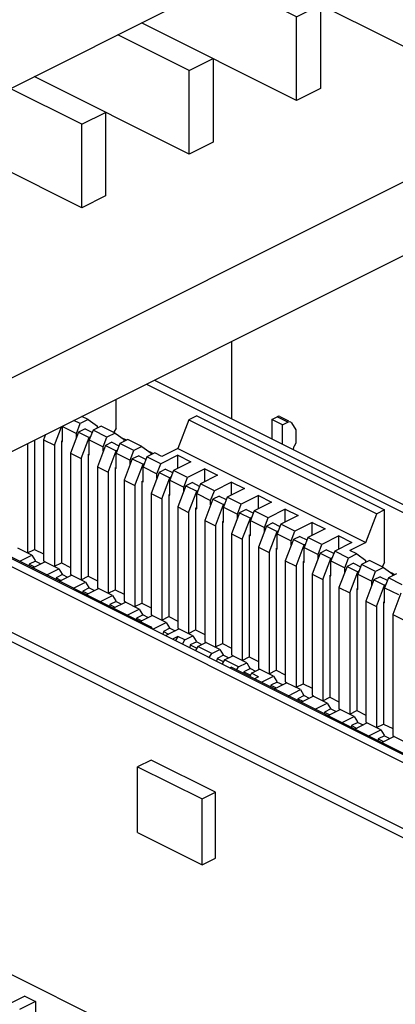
# Paper-space layout '005_EXP_CORICANT_PE_DRAWING_3_1' of a CAD drawing. Header units: millimetres. Extents: x 6 to 413, y 7 to 290.
# Tile 237 of 256: x 235.263 to 236.154, y 166.03 to 168.362. Entities that reach past the tile are written whole.
import ezdxf

# ---------------------------------------------------------------- set-up
doc = ezdxf.new("R2010")
doc.units = ezdxf.units.MM
doc.header["$LTSCALE"] = 23.1
for name, color, linetype in [('119B00000215A_C_3_5353652_BL293', 7, 'CONTINUOUS'), ('J2_GPS_444_BL345', 7, 'CONTINUOUS'), ('PCB_GPS_444_BL318', 7, 'CONTINUOUS')]:
    doc.layers.add(name, color=color, linetype=linetype)

# ---------------------------------------------------------------- blocks, each defined once
blk = doc.blocks.new('119B00000215A_C_3_5353652_BL293', base_point=(238.9172, 165.473))
at = {"layer": '119B00000215A_C_3_5353652_BL293', "color": 7, "linetype": 'Continuous'}
for p, q in [((235.7654, 167.6), (235.7654, 167.4172)), ((235.5826, 167.5086), (237.5129, 166.5435)), ((235.5635, 167.499), (237.5129, 166.5244)), ((235.4918, 167.3946), (235.4918, 167.4632)), ((235.4064, 167.4055), (235.3915, 167.413)), ((235.4256, 167.4151), (235.4064, 167.4055)), ((235.4256, 167.4151), (235.4107, 167.4226)), ((235.4256, 167.4151), (235.4473, 167.3994)), ((235.6639, 167.4144), (235.6382, 167.347)), ((235.6827, 167.4238), (235.6639, 167.4144)), ((235.6639, 167.4144), (236.1094, 167.1917)), ((235.6827, 167.4238), (236.1282, 167.2011)), ((235.8609, 167.4157), (235.8734, 167.422)), ((235.8863, 167.403), (235.8609, 167.4157)), ((235.8609, 167.4157), (235.8609, 167.3695)), ((235.8989, 167.4093), (235.8734, 167.422)), ((235.8799, 167.4224), (235.9003, 167.4122)), ((235.3454, 167.3545), (235.3621, 167.3983)), ((235.3645, 167.3989), (235.3976, 167.3824)), ((235.3645, 167.3631), (235.3645, 167.3989)), ((235.3976, 167.3824), (235.4064, 167.4055)), ((235.418, 167.3931), (235.4027, 167.3855)), ((235.418, 167.3931), (235.4343, 167.385)), ((235.437, 167.3902), (235.4282, 167.3671)), ((235.4562, 167.3998), (235.437, 167.3902)), ((235.4701, 167.3737), (235.437, 167.3902)), ((235.4473, 167.3954), (235.4473, 167.3994)), ((235.4893, 167.3833), (235.4562, 167.3998)), ((235.4918, 167.3946), (235.4863, 167.385)), ((235.8863, 167.403), (235.8989, 167.4093)), ((235.8863, 167.3567), (235.8863, 167.403)), ((235.9053, 167.4097), (235.9077, 167.4075)), ((235.9077, 167.4075), (235.9181, 167.3906)), ((235.9181, 167.3906), (235.9181, 167.3603)), ((235.2983, 167.3664), (235.2983, 167.1078)), ((235.3247, 167.3796), (235.32, 167.3673)), ((235.32, 167.3673), (235.3454, 167.3545)), ((235.32, 167.3673), (235.32, 167.0804)), ((235.362, 167.3644), (235.3635, 167.3651)), ((235.362, 167.3644), (235.3645, 167.3631)), ((235.362, 167.3644), (235.362, 167.076)), ((235.4027, 167.3855), (235.3836, 167.3354)), ((235.3976, 167.3721), (235.3976, 167.3824)), ((235.4027, 167.3855), (235.4282, 167.3728)), ((235.4091, 167.3227), (235.4282, 167.3728)), ((235.4308, 167.3741), (235.4282, 167.3728)), ((235.4282, 167.3671), (235.4613, 167.3506)), ((235.4282, 167.3313), (235.4282, 167.3671)), ((235.4613, 167.3506), (235.4701, 167.3737)), ((235.4893, 167.3833), (235.4701, 167.3737)), ((235.4893, 167.3833), (235.5109, 167.3676)), ((235.5198, 167.368), (235.5006, 167.3584)), ((235.5071, 167.3713), (235.5162, 167.3668)), ((235.5109, 167.3636), (235.5109, 167.3676)), ((235.5529, 167.3515), (235.5198, 167.368)), ((235.2818, 167.3581), (235.2818, 167.0995)), ((235.3454, 167.3545), (235.3454, 167.0677)), ((235.4664, 167.3537), (235.4473, 167.3036)), ((235.4613, 167.3403), (235.4613, 167.3506)), ((235.4816, 167.3613), (235.4664, 167.3537)), ((235.4664, 167.3537), (235.4918, 167.341)), ((235.4727, 167.2909), (235.4918, 167.341)), ((235.4816, 167.3613), (235.498, 167.3531)), ((235.5006, 167.3584), (235.4918, 167.3353)), ((235.4945, 167.3423), (235.4918, 167.341)), ((235.5337, 167.3419), (235.5006, 167.3584)), ((235.5249, 167.3188), (235.5337, 167.3419)), ((235.5529, 167.3515), (235.5337, 167.3419)), ((235.5529, 167.3515), (235.5745, 167.3358)), ((235.6382, 167.347), (235.6, 167.3279)), ((235.6382, 167.347), (236.0837, 167.1243)), ((235.9118, 167.3456), (235.9118, 167.344)), ((235.9181, 167.3603), (235.9134, 167.3517)), ((235.3836, 167.3354), (235.4091, 167.3227)), ((235.3836, 167.3354), (235.3836, 167.0486)), ((235.4091, 167.3227), (235.4091, 167.0359)), ((235.4256, 167.3325), (235.4271, 167.3333)), ((235.4256, 167.3325), (235.4282, 167.3313)), ((235.4256, 167.3325), (235.4256, 167.0442)), ((235.4918, 167.3353), (235.5249, 167.3188)), ((235.4918, 167.2994), (235.4918, 167.3353)), ((235.53, 167.3219), (235.5109, 167.2718)), ((235.5249, 167.3085), (235.5249, 167.3188)), ((235.5453, 167.3295), (235.53, 167.3219)), ((235.53, 167.3219), (235.5555, 167.3092)), ((235.5453, 167.3295), (235.5616, 167.3213)), ((235.5643, 167.3266), (235.5555, 167.3035)), ((235.5835, 167.3362), (235.5643, 167.3266)), ((235.5974, 167.3101), (235.5643, 167.3266)), ((235.5707, 167.3395), (235.5798, 167.335)), ((235.5745, 167.3317), (235.5745, 167.3358)), ((235.6, 167.3279), (235.5835, 167.3362)), ((235.6382, 167.3305), (235.5974, 167.3101)), ((235.6382, 167.3305), (235.6687, 167.3152)), ((235.6382, 167.2999), (235.6382, 167.3305)), ((235.4473, 167.3036), (235.4727, 167.2909)), ((235.4473, 167.3036), (235.4473, 167.0168)), ((235.4893, 167.3007), (235.4908, 167.3015)), ((235.4893, 167.3007), (235.4918, 167.2994)), ((235.4893, 167.3007), (235.4893, 167.0123)), ((235.5364, 167.2591), (235.5555, 167.3092)), ((235.5581, 167.3105), (235.5555, 167.3092)), ((235.5555, 167.3035), (235.5885, 167.2869)), ((235.5555, 167.2676), (235.5555, 167.3035)), ((235.5885, 167.2869), (235.5974, 167.3101)), ((235.6089, 167.2977), (235.5936, 167.2901)), ((235.6089, 167.2977), (235.6253, 167.2895)), ((235.6279, 167.2948), (235.6191, 167.2717)), ((235.6687, 167.3152), (235.6279, 167.2948)), ((235.661, 167.2782), (235.6279, 167.2948)), ((235.7018, 167.2986), (235.661, 167.2782)), ((235.7018, 167.2986), (235.7324, 167.2834)), ((235.7018, 167.2681), (235.7018, 167.2986)), ((235.4727, 167.2909), (235.4727, 167.0041)), ((235.5109, 167.2718), (235.5364, 167.2591)), ((235.5109, 167.2718), (235.5109, 166.985)), ((235.5936, 167.2901), (235.5745, 167.24)), ((235.5885, 167.2767), (235.5885, 167.2869)), ((235.5936, 167.2901), (235.6191, 167.2773)), ((235.6, 167.2272), (235.6191, 167.2773)), ((235.6218, 167.2787), (235.6191, 167.2773)), ((235.6191, 167.2717), (235.6522, 167.2551)), ((235.6191, 167.2358), (235.6191, 167.2717)), ((235.6522, 167.2551), (235.661, 167.2782)), ((235.7324, 167.2834), (235.6916, 167.263)), ((235.5364, 167.2591), (235.5364, 166.9722)), ((235.5529, 167.2689), (235.5544, 167.2697)), ((235.5529, 167.2689), (235.5555, 167.2676)), ((235.5529, 167.2689), (235.5529, 166.9805)), ((235.6573, 167.2582), (235.6382, 167.2082)), ((235.6522, 167.2449), (235.6522, 167.2551)), ((235.6726, 167.2659), (235.6573, 167.2582)), ((235.6573, 167.2582), (235.6827, 167.2455)), ((235.6726, 167.2659), (235.6889, 167.2577)), ((235.6916, 167.263), (235.6827, 167.2398)), ((235.7246, 167.2464), (235.6916, 167.263)), ((235.7655, 167.2668), (235.7246, 167.2464)), ((235.796, 167.2516), (235.7552, 167.2311)), ((235.7655, 167.2668), (235.796, 167.2516)), ((235.7655, 167.2363), (235.7655, 167.2668)), ((235.5745, 167.24), (235.6, 167.2272)), ((235.5745, 167.24), (235.5745, 166.9531)), ((235.6, 167.2272), (235.6, 166.9404)), ((235.6165, 167.2371), (235.6181, 167.2378)), ((235.6165, 167.2371), (235.6191, 167.2358)), ((235.6165, 167.2371), (235.6165, 166.9487)), ((235.6636, 167.1954), (235.6827, 167.2455)), ((235.6854, 167.2468), (235.6827, 167.2455)), ((235.6827, 167.2398), (235.7158, 167.2233)), ((235.6827, 167.204), (235.6827, 167.2398)), ((235.7209, 167.2264), (235.7018, 167.1763)), ((235.7158, 167.2233), (235.7246, 167.2464)), ((235.7362, 167.2341), (235.7209, 167.2264)), ((235.7209, 167.2264), (235.7464, 167.2137)), ((235.7362, 167.2341), (235.7526, 167.2259)), ((235.7552, 167.2311), (235.7464, 167.208)), ((235.7883, 167.2146), (235.7552, 167.2311)), ((235.8291, 167.235), (235.7883, 167.2146)), ((235.8291, 167.235), (235.8597, 167.2197)), ((235.8291, 167.2045), (235.8291, 167.235)), ((234.9717, 167.2031), (237.512, 165.933)), ((234.9908, 167.2126), (237.5129, 165.9517)), ((235.6382, 167.2082), (235.6636, 167.1954)), ((235.6382, 167.2082), (235.6382, 166.9213)), ((235.6802, 167.2053), (235.6817, 167.206)), ((235.6802, 167.2053), (235.6827, 167.204)), ((235.6802, 167.2053), (235.6802, 166.9169)), ((235.7158, 167.213), (235.7158, 167.2233)), ((235.7273, 167.1636), (235.7464, 167.2137)), ((235.749, 167.215), (235.7464, 167.2137)), ((235.7464, 167.208), (235.7795, 167.1915)), ((235.7464, 167.1722), (235.7464, 167.208)), ((235.7795, 167.1915), (235.7883, 167.2146)), ((235.7998, 167.2022), (235.7846, 167.1946)), ((235.7998, 167.2022), (235.8162, 167.1941)), ((235.8597, 167.2197), (235.8188, 167.1993)), ((235.8927, 167.2032), (235.8519, 167.1828)), ((235.8927, 167.2032), (235.9233, 167.1879)), ((235.8927, 167.1726), (235.8927, 167.2032)), ((236.1282, 167.2011), (236.1094, 167.1917)), ((236.1282, 167.0764), (236.1282, 167.2011)), ((235.6636, 167.1954), (235.6636, 166.9086)), ((235.7846, 167.1946), (235.7655, 167.1445)), ((235.7795, 167.1812), (235.7795, 167.1915)), ((235.7846, 167.1946), (235.81, 167.1819)), ((235.7909, 167.1318), (235.81, 167.1819)), ((235.8188, 167.1993), (235.81, 167.1762)), ((235.8127, 167.1832), (235.81, 167.1819)), ((235.8519, 167.1828), (235.8188, 167.1993)), ((235.8431, 167.1597), (235.8519, 167.1828)), ((235.9233, 167.1879), (235.8825, 167.1675)), ((236.0837, 167.1243), (236.1094, 167.1917)), ((235.7018, 167.1763), (235.7273, 167.1636)), ((235.7018, 167.1763), (235.7018, 166.8895)), ((235.7273, 167.1636), (235.7273, 166.8768)), ((235.7438, 167.1734), (235.7454, 167.1742)), ((235.7438, 167.1734), (235.7464, 167.1722)), ((235.7438, 167.1734), (235.7438, 166.8851)), ((235.81, 167.1762), (235.8431, 167.1597)), ((235.81, 167.1404), (235.81, 167.1762)), ((235.8482, 167.1628), (235.8291, 167.1127)), ((235.8431, 167.1494), (235.8431, 167.1597)), ((235.8635, 167.1704), (235.8482, 167.1628)), ((235.8482, 167.1628), (235.8737, 167.1501)), ((235.8635, 167.1704), (235.8798, 167.1622)), ((235.8825, 167.1675), (235.8737, 167.1444)), ((235.9156, 167.151), (235.8825, 167.1675)), ((235.9564, 167.1714), (235.9156, 167.151)), ((235.9869, 167.1561), (235.9461, 167.1357)), ((235.9564, 167.1714), (235.9869, 167.1561)), ((235.9564, 167.1408), (235.9564, 167.1714)), ((235.1288, 167.1469), (235.5743, 166.9241)), ((235.7655, 167.1445), (235.7909, 167.1318)), ((235.7655, 167.1445), (235.7655, 166.8577)), ((235.7909, 167.1318), (235.7909, 166.845)), ((235.8075, 167.1416), (235.809, 167.1424)), ((235.8075, 167.1416), (235.81, 167.1404)), ((235.8075, 167.1416), (235.8075, 166.8532)), ((235.8546, 167.1), (235.8737, 167.1501)), ((235.8763, 167.1514), (235.8737, 167.1501)), ((235.8737, 167.1444), (235.9068, 167.1278)), ((235.8737, 167.1085), (235.8737, 167.1444)), ((235.9068, 167.1278), (235.9156, 167.151)), ((235.9271, 167.1386), (235.9119, 167.131)), ((235.9271, 167.1386), (235.9435, 167.1304)), ((235.9461, 167.1357), (235.9373, 167.1126)), ((235.9792, 167.1191), (235.9461, 167.1357)), ((236.02, 167.1396), (235.9792, 167.1191)), ((236.02, 167.1396), (236.0506, 167.1243)), ((236.02, 167.109), (236.02, 167.1396)), ((234.7944, 167.1144), (237.5129, 165.7553)), ((234.8158, 167.1251), (237.5129, 165.7767)), ((235.2921, 167.0938), (235.259, 167.1103)), ((235.2818, 167.0995), (235.2983, 167.1078)), ((235.2983, 167.1078), (235.32, 167.097)), ((235.8291, 167.1127), (235.8546, 167.1)), ((235.8291, 167.1127), (235.8291, 166.8259)), ((235.8711, 167.1098), (235.8726, 167.1106)), ((235.8711, 167.1098), (235.8737, 167.1085)), ((235.8711, 167.1098), (235.8711, 166.8214)), ((235.9119, 167.131), (235.8928, 167.0809)), ((235.9068, 167.1176), (235.9068, 167.1278)), ((235.9119, 167.131), (235.9373, 167.1182)), ((235.9182, 167.0682), (235.9373, 167.1182)), ((235.94, 167.1196), (235.9373, 167.1182)), ((235.9373, 167.1126), (235.9704, 167.096)), ((235.9373, 167.0767), (235.9373, 167.1126)), ((235.9704, 167.096), (235.9792, 167.1191)), ((236.0506, 167.1243), (236.0098, 167.1039)), ((236.0837, 167.1243), (236.0455, 167.1052)), ((235.2636, 167.0795), (235.2921, 167.0938)), ((235.2921, 167.0938), (235.2999, 167.0812)), ((235.8546, 167.1), (235.8546, 166.8131)), ((235.9755, 167.0991), (235.9564, 167.0491)), ((235.9704, 167.0858), (235.9704, 167.096)), ((235.9908, 167.1068), (235.9755, 167.0991)), ((235.9755, 167.0991), (236.001, 167.0864)), ((235.9819, 167.0363), (236.001, 167.0864)), ((235.9908, 167.1068), (236.0071, 167.0986)), ((236.0098, 167.1039), (236.0009, 167.0808)), ((236.0036, 167.0877), (236.001, 167.0864)), ((236.0429, 167.0873), (236.0098, 167.1039)), ((236.034, 167.0642), (236.0429, 167.0873)), ((236.062, 167.0969), (236.0429, 167.0873)), ((236.062, 167.0969), (236.0455, 167.1052)), ((236.062, 167.0969), (236.0837, 167.0812)), ((235.2856, 167.0724), (235.285, 167.0688)), ((235.3009, 167.08), (235.2856, 167.0724)), ((235.2856, 167.0724), (235.298, 167.0662)), ((235.2941, 167.0642), (235.3226, 167.0785)), ((235.3009, 167.08), (235.3133, 167.0738)), ((235.32, 167.0804), (235.3229, 167.079)), ((235.3557, 167.0619), (235.3226, 167.0785)), ((235.3272, 167.0477), (235.3557, 167.0619)), ((235.3454, 167.0677), (235.362, 167.076)), ((235.3557, 167.0619), (235.3635, 167.0494)), ((235.362, 167.076), (235.3836, 167.0652)), ((235.8928, 167.0809), (235.9182, 167.0682)), ((235.8928, 167.0809), (235.8928, 166.7941)), ((235.9182, 167.0682), (235.9182, 166.7813)), ((235.9348, 167.078), (235.9363, 167.0788)), ((235.9348, 167.078), (235.9373, 167.0767)), ((235.9348, 167.078), (235.9348, 166.7896)), ((236.0009, 167.0808), (236.034, 167.0642)), ((236.0009, 167.0449), (236.0009, 167.0808)), ((236.0391, 167.0673), (236.02, 167.0172)), ((236.034, 167.0539), (236.034, 167.0642)), ((236.0544, 167.075), (236.0391, 167.0673)), ((236.0391, 167.0673), (236.0646, 167.0546)), ((236.0544, 167.075), (236.0708, 167.0668)), ((236.0734, 167.072), (236.0646, 167.0489)), ((236.0926, 167.0816), (236.0734, 167.072)), ((236.1065, 167.0555), (236.0734, 167.072)), ((236.0837, 167.0772), (236.0837, 167.0812)), ((236.1257, 167.0651), (236.0926, 167.0816)), ((236.1257, 167.0651), (236.1065, 167.0555)), ((236.1282, 167.0764), (236.1227, 167.0668)), ((236.1257, 167.0651), (236.1473, 167.0494)), ((235.3493, 167.0406), (235.3487, 167.037)), ((235.3645, 167.0482), (235.3493, 167.0406)), ((235.3493, 167.0406), (235.3617, 167.0344)), ((235.3578, 167.0324), (235.3863, 167.0467)), ((235.3645, 167.0482), (235.3769, 167.042)), ((235.3836, 167.0486), (235.3865, 167.0472)), ((235.4194, 167.0301), (235.3863, 167.0467)), ((235.4091, 167.0359), (235.4256, 167.0442)), ((235.4256, 167.0442), (235.4473, 167.0333)), ((235.9564, 167.0491), (235.9819, 167.0363)), ((235.9564, 167.0491), (235.9564, 166.7622)), ((235.9984, 167.0462), (235.9999, 167.0469)), ((235.9984, 167.0462), (236.0009, 167.0449)), ((235.9984, 167.0462), (235.9984, 166.7578)), ((236.0455, 167.0045), (236.0646, 167.0546)), ((236.0673, 167.0559), (236.0646, 167.0546)), ((236.0646, 167.0489), (236.0977, 167.0324)), ((236.0646, 167.0131), (236.0646, 167.0489)), ((236.0977, 167.0324), (236.1065, 167.0555)), ((236.118, 167.0431), (236.1028, 167.0355)), ((236.118, 167.0431), (236.1344, 167.035)), ((236.137, 167.0402), (236.1282, 167.0171)), ((236.1562, 167.0498), (236.137, 167.0402)), ((236.1701, 167.0237), (236.137, 167.0402)), ((236.1435, 167.0531), (236.1526, 167.0486)), ((236.1473, 167.0454), (236.1473, 167.0494)), ((235.3908, 167.0159), (235.4194, 167.0301)), ((235.4282, 167.0164), (235.4129, 167.0088)), ((235.4194, 167.0301), (235.4271, 167.0175)), ((235.4214, 167.0006), (235.4499, 167.0149)), ((235.4282, 167.0164), (235.4406, 167.0102)), ((235.4473, 167.0168), (235.4502, 167.0153)), ((235.483, 166.9983), (235.4499, 167.0149)), ((235.9819, 167.0363), (235.9819, 166.7495)), ((236.02, 167.0172), (236.0455, 167.0045)), ((236.02, 167.0172), (236.02, 166.7304)), ((236.062, 167.0144), (236.0636, 167.0151)), ((236.1028, 167.0355), (236.0837, 166.9854)), ((236.0977, 167.0221), (236.0977, 167.0324)), ((236.1028, 167.0355), (236.1282, 167.0228)), ((236.1091, 166.9727), (236.1282, 167.0228)), ((236.1309, 167.0241), (236.1282, 167.0228)), ((236.1282, 167.0171), (236.1613, 167.0006)), ((236.1282, 166.9813), (236.1282, 167.0171)), ((235.4129, 167.0088), (235.4123, 167.0051)), ((235.4129, 167.0088), (235.4253, 167.0026)), ((235.4545, 166.984), (235.483, 166.9983)), ((235.4727, 167.0041), (235.4893, 167.0123)), ((235.483, 166.9983), (235.4908, 166.9857)), ((235.4893, 167.0123), (235.5109, 167.0015)), ((236.0455, 167.0045), (236.0455, 166.7177)), ((236.062, 167.0144), (236.0646, 167.0131)), ((236.062, 167.0144), (236.062, 166.726)), ((236.1664, 167.0037), (236.1473, 166.9536)), ((235.4766, 166.9769), (235.4759, 166.9733)), ((235.4918, 166.9846), (235.4766, 166.9769)), ((235.4766, 166.9769), (235.489, 166.9707)), ((235.485, 166.9688), (235.5136, 166.983)), ((235.4918, 166.9846), (235.5042, 166.9784)), ((235.5109, 166.985), (235.5138, 166.9835)), ((235.5467, 166.9665), (235.5136, 166.983)), ((235.5364, 166.9722), (235.5529, 166.9805)), ((235.5529, 166.9805), (235.5745, 166.9697)), ((236.0837, 166.9854), (236.1091, 166.9727)), ((236.0837, 166.9854), (236.0837, 166.6986)), ((236.1091, 166.9727), (236.1091, 166.6859)), ((236.1257, 166.9825), (236.1272, 166.9833)), ((236.1257, 166.9825), (236.1282, 166.9813)), ((236.1257, 166.9825), (236.1257, 166.6941)), ((235.5181, 166.9522), (235.5467, 166.9665)), ((235.5402, 166.9451), (235.5396, 166.9415)), ((235.5555, 166.9528), (235.5402, 166.9451)), ((235.5402, 166.9451), (235.5526, 166.9389)), ((235.5467, 166.9665), (235.5544, 166.9539)), ((235.5487, 166.937), (235.5772, 166.9512)), ((235.5555, 166.9528), (235.5679, 166.9465)), ((235.5745, 166.9531), (235.5774, 166.9517)), ((235.6103, 166.9347), (235.5772, 166.9512)), ((235.6, 166.9404), (235.6165, 166.9487)), ((235.6165, 166.9487), (235.6382, 166.9379)), ((236.1473, 166.9536), (236.1728, 166.9409)), ((236.1473, 166.9536), (236.1473, 166.6668)), ((235.5743, 166.9241), (235.5711, 166.9225)), ((235.5743, 166.9241), (235.5772, 166.9195)), ((235.5785, 166.9188), (235.6103, 166.9347)), ((235.6103, 166.9347), (235.6181, 166.9221)), ((235.6382, 166.9213), (235.6411, 166.9199)), ((235.6038, 166.9133), (235.6027, 166.9067)), ((235.6191, 166.9209), (235.6038, 166.9133)), ((235.6038, 166.9133), (235.6163, 166.9071)), ((235.6091, 166.9035), (235.6408, 166.9194)), ((235.6191, 166.9209), (235.6315, 166.9147)), ((235.6382, 166.9015), (235.6256, 166.8952)), ((235.6382, 166.9015), (235.6326, 166.8918)), ((235.6548, 166.8933), (235.6382, 166.9015)), ((235.6739, 166.9029), (235.6408, 166.9194)), ((235.6548, 166.8933), (235.6739, 166.9029)), ((235.6636, 166.9086), (235.6802, 166.9169)), ((235.6739, 166.9029), (235.6817, 166.8903)), ((235.6802, 166.9169), (235.7018, 166.9061)), ((235.6491, 166.8835), (235.6548, 166.8933)), ((235.6675, 166.8815), (235.6664, 166.8749)), ((235.6827, 166.8891), (235.6675, 166.8815)), ((235.6675, 166.8815), (235.6831, 166.8737)), ((235.6853, 166.878), (235.6797, 166.8682)), ((235.6827, 166.8891), (235.6952, 166.8829)), ((235.6853, 166.878), (235.7045, 166.8876)), ((235.7184, 166.8614), (235.6853, 166.878)), ((235.7018, 166.8895), (235.7047, 166.8881)), ((235.7376, 166.871), (235.7045, 166.8876)), ((235.7273, 166.8768), (235.7438, 166.8851)), ((235.7438, 166.8851), (235.7655, 166.8742)), ((235.7127, 166.8517), (235.7184, 166.8614)), ((235.7184, 166.8614), (235.7376, 166.871)), ((235.7464, 166.8573), (235.7311, 166.8497)), ((235.7376, 166.871), (235.7453, 166.8584)), ((235.7464, 166.8573), (235.7588, 166.8511)), ((235.7489, 166.8462), (235.7681, 166.8558)), ((235.7655, 166.8577), (235.7684, 166.8562)), ((235.8012, 166.8392), (235.7681, 166.8558)), ((235.7909, 166.845), (235.8075, 166.8532)), ((235.8075, 166.8532), (235.8291, 166.8424)), ((235.7311, 166.8497), (235.73, 166.8431)), ((235.7311, 166.8497), (235.7468, 166.8418)), ((235.7489, 166.8462), (235.7433, 166.8364)), ((235.782, 166.8296), (235.7489, 166.8462)), ((235.7652, 166.8287), (235.762, 166.8271)), ((235.7652, 166.8287), (236.2107, 166.606)), ((235.7774, 166.8216), (235.782, 166.8296)), ((235.782, 166.8296), (235.8012, 166.8392)), ((235.8012, 166.8392), (235.809, 166.8266)), ((235.7948, 166.8179), (235.7942, 166.8142)), ((235.81, 166.8255), (235.7948, 166.8179)), ((235.7948, 166.8179), (235.8104, 166.81)), ((235.8126, 166.8143), (235.8084, 166.8071)), ((235.81, 166.8255), (235.8224, 166.8193)), ((235.8126, 166.8143), (235.8318, 166.8239)), ((235.8291, 166.8061), (235.8126, 166.8143)), ((235.8291, 166.8061), (235.8198, 166.8014)), ((235.8291, 166.8259), (235.832, 166.8244)), ((235.8649, 166.8074), (235.8318, 166.8239)), ((235.8363, 166.7931), (235.8649, 166.8074)), ((235.8546, 166.8131), (235.8711, 166.8214)), ((235.8649, 166.8074), (235.8726, 166.7948)), ((235.8711, 166.8214), (235.8928, 166.8106)), ((235.8584, 166.786), (235.8578, 166.7824)), ((235.8737, 166.7937), (235.8584, 166.786)), ((235.8584, 166.786), (235.8708, 166.7798)), ((235.8669, 166.7779), (235.8954, 166.7921)), ((235.8737, 166.7937), (235.8861, 166.7875)), ((235.8928, 166.7941), (235.8957, 166.7926)), ((235.9285, 166.7756), (235.8954, 166.7921)), ((235.9182, 166.7813), (235.9348, 166.7896)), ((235.9348, 166.7896), (235.9564, 166.7788)), ((235.9, 166.7613), (235.9285, 166.7756)), ((235.9373, 166.7618), (235.9221, 166.7542)), ((235.9285, 166.7756), (235.9363, 166.763)), ((235.9305, 166.746), (235.9591, 166.7603)), ((235.9373, 166.7618), (235.9497, 166.7556)), ((235.9564, 166.7622), (235.9593, 166.7608)), ((235.9921, 166.7438), (235.9591, 166.7603)), ((235.9221, 166.7542), (235.9214, 166.7506)), ((235.9221, 166.7542), (235.9345, 166.748)), ((235.9636, 166.7295), (235.9921, 166.7438)), ((235.9819, 166.7495), (235.9984, 166.7578)), ((235.9921, 166.7438), (235.9999, 166.7312)), ((235.9984, 166.7578), (236.02, 166.747)), ((235.9857, 166.7224), (235.9851, 166.7188)), ((236.001, 166.73), (235.9857, 166.7224)), ((235.9857, 166.7224), (235.9981, 166.7162)), ((235.9942, 166.7142), (236.0227, 166.7285)), ((236.001, 166.73), (236.0134, 166.7238)), ((236.02, 166.7304), (236.0229, 166.729)), ((236.0558, 166.7119), (236.0227, 166.7285)), ((236.0273, 166.6977), (236.0558, 166.7119)), ((236.0455, 166.7177), (236.062, 166.726)), ((236.0558, 166.7119), (236.0636, 166.6993)), ((236.062, 166.726), (236.0837, 166.7151)), ((236.0493, 166.6906), (236.0487, 166.687)), ((236.0646, 166.6982), (236.0493, 166.6906)), ((236.0493, 166.6906), (236.0618, 166.6844)), ((236.0578, 166.6824), (236.0863, 166.6967)), ((236.0646, 166.6982), (236.077, 166.692)), ((236.0837, 166.6986), (236.0866, 166.6971)), ((236.1194, 166.6801), (236.0863, 166.6967)), ((236.1091, 166.6859), (236.1257, 166.6941)), ((236.1257, 166.6941), (236.1473, 166.6833)), ((236.0909, 166.6659), (236.1194, 166.6801)), ((236.1282, 166.6664), (236.113, 166.6588)), ((236.1194, 166.6801), (236.1272, 166.6675)), ((236.1215, 166.6506), (236.15, 166.6648)), ((236.1282, 166.6664), (236.1407, 166.6602)), ((236.1473, 166.6668), (236.1502, 166.6653)), ((236.1831, 166.6483), (236.15, 166.6648)), ((236.113, 166.6588), (236.1124, 166.6551)), ((236.113, 166.6588), (236.1254, 166.6526)), ((235.5746, 166.609), (235.5428, 166.5931)), ((235.7273, 166.5326), (235.5746, 166.609)), ((235.5428, 166.5931), (235.6955, 166.5167)), ((235.5428, 166.4372), (235.5428, 166.5931)), ((235.6955, 166.5167), (235.7273, 166.5326)), ((235.7273, 166.3767), (235.7273, 166.5326)), ((235.6955, 166.3608), (235.6955, 166.5167)), ((235.5428, 166.4372), (235.6955, 166.3608)), ((235.6955, 166.3608), (235.7273, 166.3767)), ((235.0209, 166.2124), (235.6064, 165.9197)), ((235.2755, 166.0497), (235.2373, 166.0306)), ((235.3009, 166.0369), (235.2627, 166.0178)), ((235.2755, 166.0497), (235.3009, 166.0369)), ((235.3009, 166.0369), (235.3009, 165.9987))]:
    blk.add_line(p, q, dxfattribs=at)
for points in [[(235.8799, 167.4224), (235.8769, 167.423), (235.8734, 167.422)], [(235.8989, 167.4093), (235.9024, 167.4103), (235.9053, 167.4097)], [(235.9134, 167.3517), (235.9125, 167.3497), (235.912, 167.3476), (235.9118, 167.3456)]]:
    blk.add_lwpolyline(points, dxfattribs=at)
blk = doc.blocks.new('PCB_GPS_444_BL318', base_point=(232.4142, 170.2373))
at = {"layer": 'PCB_GPS_444_BL318', "color": 7, "linetype": 'Continuous'}
for p, q in [((238.6169, 169.2004), (234.634, 167.2088)), ((238.6169, 169.0258), (234.634, 167.0342))]:
    blk.add_line(p, q, dxfattribs=at)
blk = doc.blocks.new('J2_GPS_444_BL345', base_point=(235.4004, 168.7325))
at = {"layer": 'J2_GPS_444_BL345', "color": 7, "linetype": 'Continuous'}
for p, q in [((235.5913, 169.5167), (235.6549, 169.5486)), ((235.6549, 169.5486), (235.7186, 169.5167)), ((235.6549, 169.4849), (235.5913, 169.5167)), ((235.5913, 169.5167), (235.5913, 168.7634)), ((235.7186, 169.5167), (235.6549, 169.4849)), ((235.7186, 169.5167), (235.7186, 168.7634)), ((235.6549, 169.4849), (235.6549, 169.294)), ((235.3367, 169.3895), (235.4004, 169.4213)), ((235.4004, 169.4213), (235.464, 169.3895)), ((235.8458, 169.3895), (235.9095, 169.4213)), ((235.9095, 169.4213), (235.9731, 169.3895)), ((235.4004, 169.3576), (235.3367, 169.3895)), ((235.3367, 169.3895), (235.3367, 168.6361)), ((235.464, 169.3895), (235.4004, 169.3576)), ((235.464, 169.3895), (235.464, 168.6361)), ((235.9095, 169.3576), (235.8458, 169.3895)), ((235.8458, 169.3895), (235.8458, 168.8906)), ((235.9731, 169.3895), (235.9095, 169.3576)), ((235.9731, 169.3895), (235.9731, 168.8906)), ((235.4004, 169.3576), (235.4004, 169.1667)), ((235.9095, 169.3576), (235.9095, 168.8588)), ((235.0822, 169.2622), (235.1458, 169.294)), ((235.1458, 169.294), (235.2095, 169.2622)), ((235.5913, 169.2622), (235.6549, 169.294)), ((235.6549, 169.294), (235.7186, 169.2622)), ((235.1458, 169.2304), (235.0822, 169.2622)), ((235.0822, 169.2622), (235.0822, 168.5088)), ((235.2095, 169.2622), (235.1458, 169.2304)), ((235.2095, 169.2622), (235.2095, 168.5088)), ((235.6549, 169.2304), (235.5913, 169.2622)), ((235.7186, 169.2622), (235.6549, 169.2304)), ((235.1458, 169.2304), (235.1458, 169.0394)), ((235.6549, 169.2304), (235.6549, 168.7315)), ((234.8276, 169.1349), (234.8913, 169.1667)), ((234.8913, 169.1667), (234.9549, 169.1349)), ((235.3367, 169.1349), (235.4004, 169.1667)), ((235.4004, 169.1667), (235.464, 169.1349)), ((234.8913, 169.1031), (234.8276, 169.1349)), ((234.8276, 169.1349), (234.8276, 168.6361)), ((234.9549, 169.1349), (234.8913, 169.1031)), ((234.9549, 169.1349), (234.9549, 168.6361)), ((235.4004, 169.1031), (235.3367, 169.1349)), ((235.464, 169.1349), (235.4004, 169.1031)), ((235.7186, 169.1134), (235.8458, 169.0497)), ((234.8913, 169.1031), (234.8913, 168.6042)), ((235.4004, 169.1031), (235.4004, 168.6042)), ((235.464, 169.0459), (235.5913, 169.1096)), ((235.0822, 169.0076), (235.1458, 169.0394)), ((235.1458, 169.0394), (235.2095, 169.0076)), ((235.1458, 168.9758), (235.0822, 169.0076)), ((235.2095, 169.0076), (235.1458, 168.9758)), ((235.1458, 168.9758), (235.1458, 168.477)), ((235.2095, 168.9186), (235.3367, 168.9823)), ((235.9731, 168.9861), (236.1602, 168.8925)), ((236.1602, 168.8925), (235.142, 168.3834)), ((235.9095, 168.8588), (235.8458, 168.8906)), ((235.9731, 168.8906), (235.9095, 168.8588)), ((236.1602, 168.8925), (236.1602, 168.6587)), ((234.9549, 168.7913), (235.0822, 168.855)), ((235.6549, 168.7315), (235.5913, 168.7634)), ((235.7186, 168.7634), (235.6549, 168.7315)), ((234.6405, 168.6341), (234.8276, 168.7277)), ((235.142, 168.1496), (236.1602, 168.6587)), ((235.142, 168.3834), (234.6405, 168.6341)), ((234.6405, 168.6341), (234.6405, 168.4003)), ((234.8913, 168.6042), (234.8276, 168.6361)), ((234.9549, 168.6361), (234.8913, 168.6042)), ((235.4004, 168.6042), (235.3367, 168.6361)), ((235.464, 168.6361), (235.4004, 168.6042)), ((236.2305, 168.5246), (236.0612, 168.6092)), ((236.174, 168.4963), (236.0047, 168.5809)), ((234.5702, 168.5345), (234.6268, 168.5627)), ((234.6405, 168.5559), (234.6268, 168.5627)), ((234.6405, 168.4993), (234.5702, 168.5345)), ((234.5702, 168.3365), (234.5702, 168.5345)), ((235.1458, 168.477), (235.0822, 168.5088)), ((235.2095, 168.5088), (235.1458, 168.477)), ((236.174, 168.4963), (236.2305, 168.5246)), ((236.2305, 168.5246), (236.2305, 168.3266)), ((236.174, 168.2983), (236.174, 168.4963)), ((236.174, 168.2983), (235.8067, 168.4819)), ((235.9194, 168.369), (235.7501, 168.4537)), ((235.142, 168.1496), (234.6405, 168.4003)), ((235.9194, 168.369), (235.976, 168.3973)), ((235.976, 168.3973), (235.976, 168.1993)), ((235.142, 168.3834), (235.142, 168.1496)), ((235.9194, 168.171), (235.9194, 168.369)), ((235.9194, 168.171), (235.5521, 168.3547)), ((235.4103, 167.9165), (234.5702, 168.3365)), ((235.6649, 168.2417), (235.4956, 168.3264)), ((236.2305, 168.3266), (236.174, 168.2983)), ((235.6649, 168.2417), (235.7214, 168.27)), ((235.7214, 168.27), (235.7214, 168.072)), ((235.6649, 168.0438), (235.2976, 168.2274)), ((235.6649, 168.0438), (235.6649, 168.2417)), ((235.4103, 168.1145), (235.241, 168.1991)), ((235.976, 168.1993), (235.9194, 168.171)), ((235.4103, 168.1145), (235.4669, 168.1427)), ((235.4669, 168.1427), (235.4669, 167.9448)), ((235.4103, 167.9165), (235.4103, 168.1145)), ((235.7214, 168.072), (235.6649, 168.0438)), ((235.4669, 167.9448), (235.4103, 167.9165))]:
    blk.add_line(p, q, dxfattribs=at)

psp = doc.layouts.new('005_EXP_CORICANT_PE_DRAWING_3_1')

# ---------------------------------------------------------------- block references
at = {"layer": '119B00000215A_C_3_5353652_BL293'}
psp.add_blockref('119B00000215A_C_3_5353652_BL293', (238.9172, 165.473), dxfattribs=at)
at = {"layer": 'J2_GPS_444_BL345'}
psp.add_blockref('J2_GPS_444_BL345', (235.4004, 168.7325), dxfattribs=at)
at = {"layer": 'PCB_GPS_444_BL318'}
psp.add_blockref('PCB_GPS_444_BL318', (232.4142, 170.2373), dxfattribs=at)

doc.saveas('drawing.dxf')
